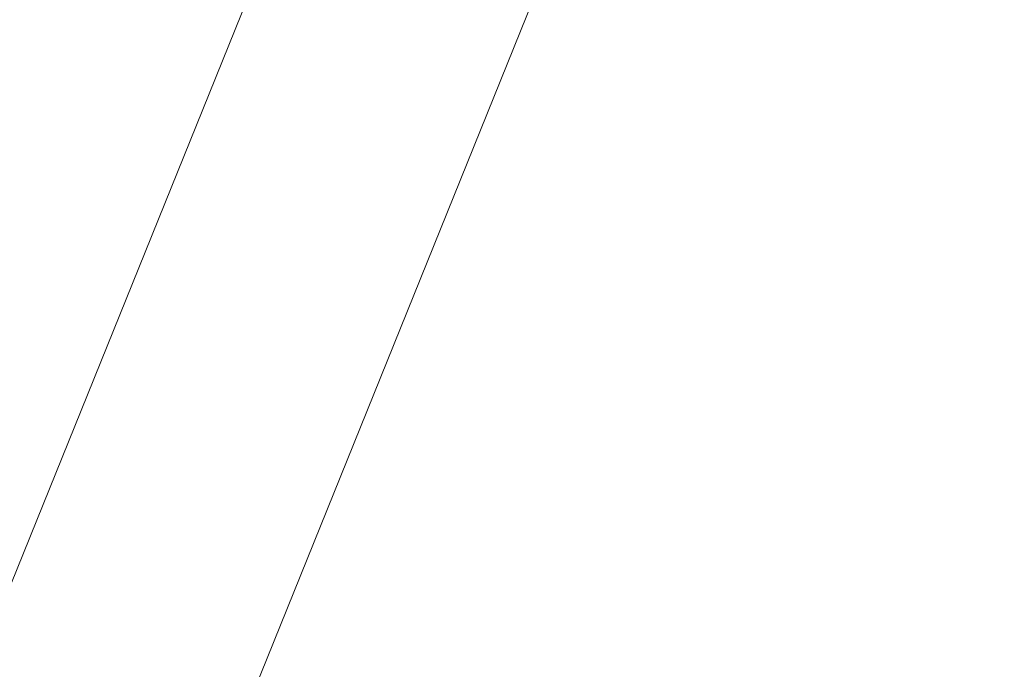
# Model space of a CAD drawing. Header units: millimetres. Extents: x -526411 to -400573, y 47353 to 130199.
# Tile 57 of 72: x -489695 to -489339, y 70630 to 70865. Entities that reach past the tile are written whole.
import ezdxf

# ---------------------------------------------------------------- set-up
doc = ezdxf.new("R2010")
doc.units = ezdxf.units.MM
doc.layers.add('75_--', color=7, linetype='Continuous', lineweight=18)
doc.layers.add('m-pg-03_AI_dwg', color=8, linetype='Continuous', lineweight=18)

# ---------------------------------------------------------------- blocks, each defined once
blk = doc.blocks.new('m-pg-03_AI_dwg_block 4894-643862-3e Verdieping - Percelen telling LI')
at = {"layer": '75_--', "color": 133}
blk.add_line((-1076.879, -671.985), (-1062.779, -637.079), dxfattribs=at)
blk = doc.blocks.new('m-pg-03_AI_dwg_block 4895-643863-3e Verdieping - Percelen telling LI')
at = {"layer": '75_--', "color": 133}
blk.add_line((-1072.87, -673.604), (-1058.771, -638.698), dxfattribs=at)
blk = doc.blocks.new('m-pg-03_AI_dwg_block 4849-643905-3e Verdieping - Percelen telling LI')
for name in ['m-pg-03_AI_dwg_block 4894-643862-3e Verdieping - Percelen telling LI', 'm-pg-03_AI_dwg_block 4895-643863-3e Verdieping - Percelen telling LI']:
    blk.add_blockref(name, (0, 0))
blk = doc.blocks.new('m-pg-03_AI_dwg-638970-3e Verdieping - Percelen telling LI')
blk.add_blockref('m-pg-03_AI_dwg_block 4849-643905-3e Verdieping - Percelen telling LI', (0, 0))

msp = doc.modelspace()

# ---------------------------------------------------------------- block references
at = {"layer": 'm-pg-03_AI_dwg', "color": 133, "xscale": 22.2068924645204, "yscale": 22.2068924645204, "zscale": 22.2068924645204}
msp.add_blockref('m-pg-03_AI_dwg-638970-3e Verdieping - Percelen telling LI', (-465826.52, 85478.03), dxfattribs=at)

doc.saveas('drawing.dxf')
